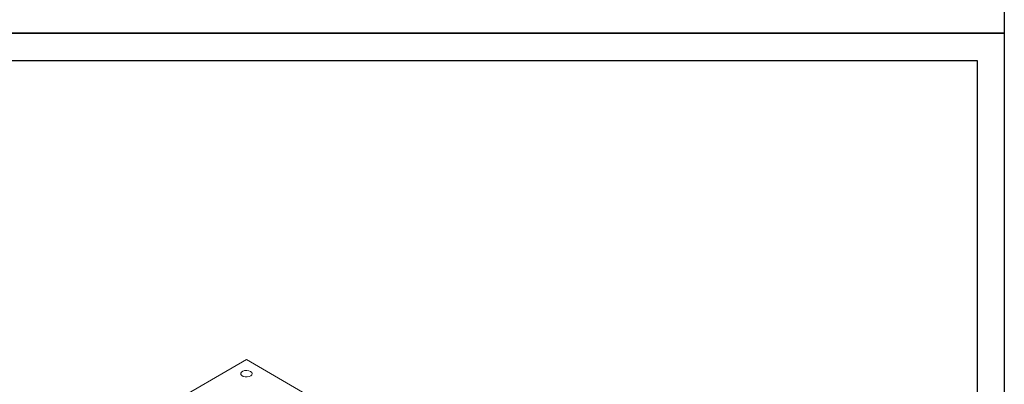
# Model space of a CAD drawing. Header units: millimetres. Extents: x 14895 to 15336, y 302 to 927.
# Tile 4 of 11: x 15050 to 15336, y 513 to 619. Entities that reach past the tile are written whole.
import ezdxf

# ---------------------------------------------------------------- set-up
doc = ezdxf.new("R2010")
doc.units = ezdxf.units.MM
doc.header["$LTSCALE"] = 0.3
doc.layers.add('外框', color=7, linetype='Continuous', lineweight=30)
doc.layers.add('标注', color=1, linetype='Continuous', lineweight=18)

# ---------------------------------------------------------------- blocks, each defined once
blk = doc.blocks.new('Y')
at = {"lineweight": 30}
blk.add_line((-4154.44, 2003.97), (-3857.44, 2003.97), dxfattribs=at)
blk.add_line((-4154.44, 2003.97), (-3857.44, 2003.97), dxfattribs=at)
for points in [[(-3857.44, 2213.99), (-4154.44, 2213.99), (-4154.44, 2003.97)], [(-4136.76, 2009.27), (-4136.76, 2208.69), (-3862.74, 2208.69)]]:
    blk.add_lwpolyline(points, dxfattribs=at)
blk = doc.blocks.new('W')
at = {"lineweight": 30}
for p, q in [((-3857.44, 2213.99), (-3857.44, 2003.97)), ((-3857.44, 2213.99), (-3857.44, 2003.97)), ((-3862.74, 2208.69), (-3862.74, 2009.27))]:
    blk.add_line(p, q, dxfattribs=at)
blk.add_blockref('Y', (0, 0))
blk = doc.blocks.new('DA')
at = {"color": 7, "linetype": 'Continuous', "lineweight": 15}
for p, q in [((1690.35, 598.09), (1746.92, 630.75)), ((1746.92, 630.75), (1803.49, 598.09))]:
    blk.add_line(p, q, dxfattribs=at)
at = {"color": 7, "linetype": 'Continuous', "lineweight": 15, "flags": 128}
blk.add_lwpolyline([(1748.08, 627.34), (1747.58, 627.54), (1746.99, 627.62), (1746.39, 627.57), (1745.86, 627.4), (1745.48, 627.13), (1745.28, 626.8), (1745.31, 626.45), (1745.56, 626.13), (1745.98, 625.88), (1746.54, 625.74), (1747.14, 625.73), (1747.72, 625.84), (1748.19, 626.06), (1748.48, 626.37), (1748.56, 626.71), (1748.43, 627.05), (1748.08, 627.34)], dxfattribs=at)

msp = doc.modelspace()

# ---------------------------------------------------------------- block references
at = {"layer": '外框', "lineweight": 25, "xscale": 1.487159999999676, "yscale": 1.487160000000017, "zscale": 1.48716}
for p in [(21073.028, -2365.421), (21073.028, -2677.756)]:
    msp.add_blockref('W', p, dxfattribs=at)
at = {"layer": '标注'}
msp.add_blockref('DA', (13369.142, -110.758), dxfattribs=at)

doc.saveas('drawing.dxf')
